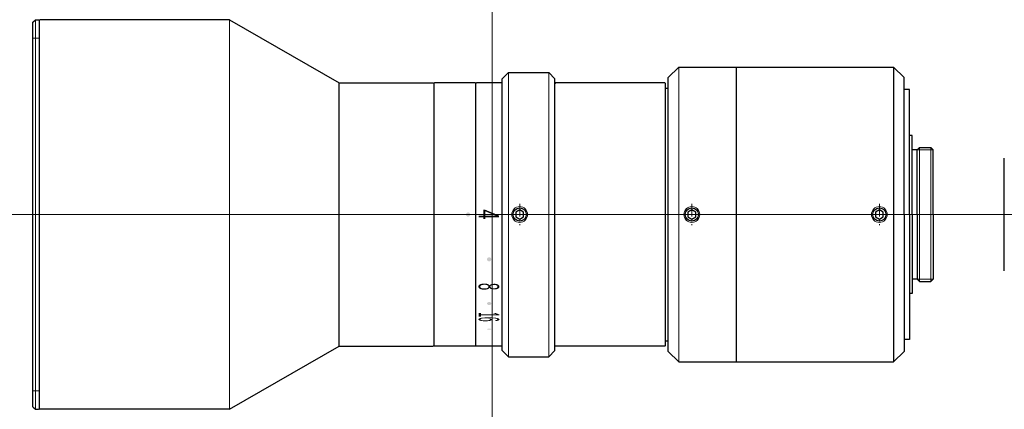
# Model space of a CAD drawing. Header units: millimetres. Extents: x -33 to 154, y 10 to 84.
import ezdxf
from ezdxf.enums import TextEntityAlignment as Align

# ---------------------------------------------------------------- set-up
doc = ezdxf.new("R2010")
doc.units = ezdxf.units.MM
doc.header["$LTSCALE"] = 0.25
doc.linetypes.add('CENTER', pattern=[50.8, 31.75, -6.35, 6.35, -6.35])
doc.layers.add('00_補助線', color=252, linetype='Continuous', lineweight=0, plot=False)
for name, color, linetype, lineweight in [('01_中心線', 1, 'CENTER', 20), ('01_外形線', 7, 'Continuous', 30), ('02_ﾈｼﾞ（断面）・遮光線仕切り', 7, 'Continuous', 20), ('04_中心線', 1, 'CENTER', 20), ('06_面取線', 7, 'Continuous', 9), ('09_文字', 2, 'Continuous', 20), ('11-太線', 7, 'Continuous', 40), ('12-中線', 7, 'Continuous', 20), ('画層1', 7, 'Continuous', 30), ('ﾋﾞｽ・ﾈｼﾞ', 7, 'Continuous', 30)]:
    doc.layers.add(name, color=color, linetype=linetype, lineweight=lineweight)
doc.styles.add('VS Standard', font='txt', dxfattribs={"height": 3})

# ---------------------------------------------------------------- blocks, each defined once
blk = doc.blocks.new('HM30##')
at = {"layer": '画層1'}
blk.add_lwpolyline([(-0.75, -0.43), (0, -0.87), (0.75, -0.43), (0.75, 0.43), (0, 0.87), (-0.75, 0.43)], close=True, dxfattribs=at)
at = {"layer": '画層1', "lineweight": 9}
blk.add_circle((0, 0), 1.5, dxfattribs=at)
at = {"layer": '画層1'}
blk.add_circle((0, 0), 1.25, dxfattribs=at)

msp = doc.modelspace()

# ---------------------------------------------------------------- hatches: boundary and pattern name
at = {"layer": '09_文字'}
h = msp.add_hatch(color=256, dxfattribs=at)
h.dxf.hatch_style = 1
h.paths.add_polyline_path([(52.27, 47.32), (51.47, 47.32, 1)])
h.paths.add_polyline_path([(51.47, 47.32), (52.27, 47.32, 1)])
h.paths.add_polyline_path([(56.27, 38.81), (56.26, 38.89), (56.24, 38.96), (56.19, 39.03), (56.14, 39.09), (56.07, 39.14), (55.99, 39.17), (55.91, 39.18), (55.83, 39.18), (55.75, 39.17), (55.67, 39.14), (55.6, 39.09), (55.55, 39.03), (55.51, 38.96), (55.48, 38.89), (55.47, 38.81), (55.48, 38.73), (55.51, 38.66), (55.55, 38.59), (55.6, 38.53), (55.67, 38.48), (55.75, 38.45), (55.83, 38.44), (55.91, 38.44), (55.99, 38.45), (56.07, 38.48), (56.14, 38.53), (56.19, 38.59), (56.24, 38.66), (56.26, 38.73)])
h.paths.add_polyline_path([(56.26, 30.35), (56.27, 30.41), (56.26, 30.47), (56.24, 30.53), (56.19, 30.58), (56.14, 30.62), (56.07, 30.66), (55.99, 30.68), (55.91, 30.7), (55.83, 30.7), (55.75, 30.68), (55.67, 30.66), (55.6, 30.62), (55.55, 30.58), (55.51, 30.53), (55.48, 30.47), (55.47, 30.41), (55.48, 30.35), (55.51, 30.29), (55.55, 30.24), (55.6, 30.19), (55.67, 30.15), (55.75, 30.13), (55.83, 30.12), (55.91, 30.12), (55.99, 30.13), (56.07, 30.15), (56.14, 30.19), (56.19, 30.24), (56.24, 30.29)])
h.paths.add_polyline_path([(56.19, 25.59), (56.13, 25.61), (56.07, 25.62), (55.99, 25.63), (55.91, 25.63), (55.83, 25.63), (55.75, 25.63), (55.68, 25.62), (55.61, 25.61), (55.56, 25.59), (55.52, 25.58), (55.49, 25.56), (55.49, 25.54), (55.49, 25.53), (55.52, 25.51), (55.56, 25.49), (55.61, 25.48), (55.68, 25.47), (55.75, 25.46), (55.83, 25.46), (55.91, 25.46), (55.99, 25.46), (56.07, 25.47), (56.13, 25.48), (56.19, 25.49), (56.23, 25.51), (56.25, 25.53), (56.26, 25.54), (56.25, 25.56), (56.23, 25.58)])

# ---------------------------------------------------------------- linework, layer by layer
at = {"layer": '00_補助線'}
for p, q in [((-30.76, 80.82), (-29.56, 80.82)), ((-30.76, 13.82), (-29.56, 13.82))]:
    msp.add_line(p, q, dxfattribs=at)
for p, direction in [((56.46, 20.43), (0, 1)), ((-30.28, 47.32), (1, 0))]:
    msp.add_xline(p, direction, dxfattribs=at)
at = {"layer": '01_中心線', "ltscale": 0.3}
for p, q in [((61.67, 49.32), (61.67, 45.32)), ((94.35, 49.32), (94.35, 45.32)), ((129.95, 49.32), (129.95, 45.32))]:
    msp.add_line(p, q, dxfattribs=at)
at = {"layer": '01_外形線'}
for p, q in [((-30.76, 83.82), (-30.26, 84.32)), ((-30.26, 84.32), (-29.66, 84.32)), ((-29.66, 84.32), (-29.56, 84.22)), ((-29.56, 84.22), (-29.46, 84.32)), ((-29.56, 84.22), (-29.56, 10.42)), ((6.59, 84.32), (-29.46, 84.32)), ((6.59, 84.32), (27.37, 72.32)), ((-30.76, 10.82), (-30.76, 83.82)), ((58.37, 73.12), (59.57, 74.32)), ((58.37, 21.52), (58.37, 73.12)), ((59.57, 74.32), (67.17, 74.32)), ((67.17, 74.32), (68.37, 73.12)), ((68.37, 21.52), (68.37, 73.12)), ((27.37, 22.32), (27.37, 72.32)), ((27.37, 72.32), (45.27, 72.32)), ((45.27, 72.32), (45.37, 72.22)), ((45.37, 72.22), (45.47, 72.32)), ((45.37, 72.22), (45.37, 22.42)), ((53.27, 72.32), (45.47, 72.32)), ((53.27, 72.32), (53.37, 72.22)), ((53.37, 72.22), (53.47, 72.32)), ((53.37, 22.42), (53.37, 72.22)), ((58.37, 72.32), (53.47, 72.32)), ((89.25, 72.32), (68.47, 72.32)), ((89.35, 72.22), (89.25, 72.32)), ((89.35, 71.32), (89.85, 71.32)), ((153.67, 36.63), (153.67, 58.01)), ((89.35, 23.32), (89.85, 23.32)), ((6.59, 10.32), (27.37, 22.32)), ((27.37, 22.32), (45.27, 22.32)), ((45.27, 22.32), (45.37, 22.42)), ((45.37, 22.42), (45.47, 22.32)), ((53.27, 22.32), (45.47, 22.32)), ((53.27, 22.32), (53.37, 22.42)), ((53.37, 22.42), (53.47, 22.32)), ((58.37, 22.32), (53.47, 22.32)), ((58.37, 21.52), (59.57, 20.32)), ((67.17, 20.32), (68.37, 21.52)), ((68.37, 22.42), (68.47, 22.32)), ((89.25, 22.32), (68.47, 22.32)), ((89.25, 22.32), (89.35, 22.42)), ((59.57, 20.32), (67.17, 20.32)), ((-30.76, 10.82), (-30.26, 10.32)), ((-30.26, 10.32), (-29.66, 10.32)), ((-29.66, 10.32), (-29.56, 10.42)), ((-29.56, 10.42), (-29.46, 10.32)), ((6.59, 10.32), (-29.46, 10.32))]:
    msp.add_line(p, q, dxfattribs=at)
at = {"layer": '02_ﾈｼﾞ（断面）・遮光線仕切り'}
msp.add_line((6.59, 84.32), (6.59, 10.32), dxfattribs=at)
at = {"layer": '04_中心線'}
for p, q in [((-33.26, 47.32), (53.37, 47.32)), ((58.37, 47.32), (153.67, 47.32))]:
    msp.add_line(p, q, dxfattribs=at)
at = {"layer": '06_面取線'}
msp.add_line((-30.26, 84.32), (-30.26, 10.32), dxfattribs=at)
at = {"layer": '11-太線'}
msp.add_line((68.37, 72.22), (68.47, 72.32), dxfattribs=at)
at = {"layer": '12-中線'}
for p, q in [((59.57, 74.32), (59.57, 20.32)), ((67.17, 20.32), (67.17, 74.32))]:
    msp.add_line(p, q, dxfattribs=at)
at = {"layer": '画層1'}
for p, q in [((89.85, 73.32), (91.85, 75.32)), ((91.85, 75.32), (102.75, 75.32)), ((102.35, 75.32), (132.65, 75.32)), ((102.75, 75.32), (102.75, 19.32)), ((134.65, 73.32), (132.65, 75.32)), ((132.65, 75.32), (132.65, 19.32)), ((89.85, 21.32), (89.85, 73.32)), ((89.35, 22.42), (89.35, 72.22)), ((135.65, 71.07), (134.65, 71.07)), ((136.15, 62.32), (135.65, 62.32)), ((137.15, 59.63), (137.54, 60.02)), ((137.54, 60.02), (139.75, 60.02)), ((139.75, 60.02), (140.15, 59.62)), ((137.15, 59.62), (136.15, 59.62)), ((137.15, 47.32), (137.15, 59.63)), ((140.15, 47.32), (140.15, 59.62)), ((137.15, 47.32), (137.15, 35.02)), ((140.15, 47.32), (140.15, 35.02)), ((137.15, 35.02), (136.15, 35.02)), ((137.15, 35.02), (137.54, 34.62)), ((137.54, 34.62), (139.75, 34.62)), ((139.75, 34.62), (140.15, 35.02)), ((136.15, 32.32), (135.65, 32.32)), ((135.65, 23.57), (134.65, 23.57)), ((89.85, 21.32), (91.85, 19.32)), ((134.65, 21.32), (132.65, 19.32)), ((91.85, 19.32), (102.75, 19.32)), ((102.35, 19.32), (132.65, 19.32))]:
    msp.add_line(p, q, dxfattribs=at)
at = {"layer": '画層1', "lineweight": 15}
msp.add_line((91.85, 75.32), (91.85, 19.32), dxfattribs=at)
at = {"layer": '画層1', "linetype": 'Continuous'}
for p, q in [((134.65, 47.32), (134.65, 73.32)), ((135.65, 47.32), (135.65, 71.07)), ((136.15, 47.32), (136.15, 62.32)), ((134.65, 47.32), (134.65, 21.32)), ((135.65, 47.32), (135.65, 23.57)), ((136.15, 47.32), (136.15, 32.32))]:
    msp.add_line(p, q, dxfattribs=at)
at = {"layer": '画層1', "lineweight": 20}
for p, q in [((137.54, 34.62), (137.54, 60.02)), ((139.75, 34.62), (139.75, 60.02)), ((140.15, 59.62), (137.15, 59.62)), ((140.15, 35.02), (137.15, 35.02))]:
    msp.add_line(p, q, dxfattribs=at)

# ---------------------------------------------------------------- block references
at = {"layer": 'ﾋﾞｽ・ﾈｼﾞ'}
for p in [(61.67, 47.32), (94.35, 47.32), (129.95, 47.32)]:
    msp.add_blockref('HM30##', p, dxfattribs=at)

# ---------------------------------------------------------------- texts
at = {"layer": '09_文字', "style": 'VS Standard'}
for s, width, p, p2 in [('4', 0.769531, (53.87, 48.3), (53.87, 46.35)), ('8', 0.538672, (53.87, 34.31), (53.87, 32.94)), ('16', 0.346289, (53.88, 28.74), (53.88, 26.98))]:
    msp.add_text(s, height=3.9, rotation=270, dxfattribs=dict(at, width=width)).set_placement(p, p2, align=Align.FIT)

doc.saveas('drawing.dxf')
